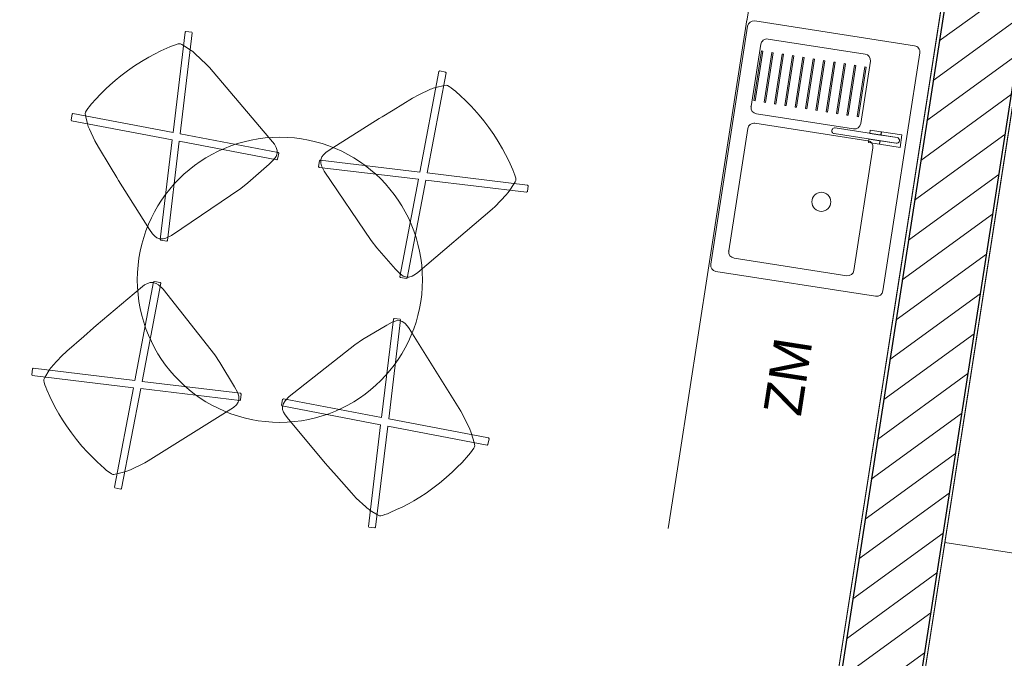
# Model space of a CAD drawing. Header units: metres. Extents: x 5509548 to 5517943, y 5680530 to 5684871.
# Tile 95 of 124: x 5516181.97 to 5516185.07, y 5683287.38 to 5683289.4. Entities that reach past the tile are written whole.
import ezdxf
from ezdxf.enums import TextEntityAlignment as Align

# ---------------------------------------------------------------- set-up
doc = ezdxf.new("R2010")
doc.units = ezdxf.units.M
doc.linetypes.add('Przerywana', pattern=[240, 120, -120])
for name, color, linetype in [('Nowe_A-Meble-Jadalnia', 7, 'CONTINUOUS'), ('Nowe_A-Meble-Kuchnia', 7, 'CONTINUOUS'), ('Nowe_A-Meble-Sypialnia', 7, 'CONTINUOUS'), ('Nowe_A-Ściany-Wewnętrzne', 7, 'CONTINUOUS')]:
    doc.layers.add(name, color=color, linetype=linetype)
for name, color, linetype, lineweight in [('Nowe_A-Meble-Jadalnia_Nr_pióra__2', 8, 'CONTINUOUS', 13), ('Nowe_A-Meble-Jadalnia_Nr_pióra__4', 7, 'CONTINUOUS', 13), ('Nowe_A-Meble-Kuchnia_Nr_pióra__4', 7, 'CONTINUOUS', 13), ('Nowe_A-Meble-Sypialnia_Nr_pióra__4', 7, 'CONTINUOUS', 13), ('Nowe_A-Ściany-Wewnętrzne_Nr_pióra__27', 7, 'CONTINUOUS', 25), ('Nowe_A-Ściany-Wewnętrzne_Nr_pióra__47', 7, 'CONTINUOUS', 15)]:
    doc.layers.add(name, color=color, linetype=linetype, lineweight=lineweight)
doc.layers.add('Nowe_A-Meble-Kuchnia_Nr_pióra__86', color=7, linetype='CONTINUOUS', lineweight=13, true_color=0x5555ff)
doc.layers.add('Nowe_A-Strefy-Parter_Nr_pióra__94', color=7, linetype='CONTINUOUS', lineweight=13, true_color=0xe4ad2c)
doc.styles.add('STYL_AUTOMATYCZNY_2', font='arial.ttf')
pattern_1 = [(0, (0, 0), (0, 86.60254037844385), [0, -50]), (0, (25, 43.30126941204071), (0, 86.60254037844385), [0, -50])]

# ---------------------------------------------------------------- blocks, each defined once
blk = doc.blocks.new('Ściana_57', base_point=(72005.07224493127, -117042.597843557))
at = {"layer": 'Nowe_A-Ściany-Wewnętrzne', "linetype": 'Continuous', "lineweight": 0, "true_color": 0x000000}
h = blk.add_hatch(dxfattribs=at)
h.set_pattern_fill('Tynk', color=18, style=0, pattern_type=2)
h.set_pattern_definition(pattern_1)
h.paths.add_polyline_path([(71870.07224493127, -112387.5903842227), (71870.07224493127, -116907.597843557), (71880.07224493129, -116907.597843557), (71880.07224493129, -112387.5903842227)])
h = blk.add_hatch(dxfattribs=at)
h.set_pattern_fill('Bloczki_ceramiczne', color=18, style=0, pattern_type=2)
h.set_pattern_definition([(45, (0, 0), (-63.63960862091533, 63.63960862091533), [])])
h.paths.add_polyline_path([(71880.07224493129, -112652.5958496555), (71880.07224493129, -116907.597843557), (72130.07224493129, -116907.597843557), (72130.07224493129, -112652.5958496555)])
h = blk.add_hatch(dxfattribs=at)
h.set_pattern_fill('Tynk', color=18, style=0, pattern_type=2)
h.set_pattern_definition(pattern_1)
h.paths.add_polyline_path([(72130.07224493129, -112652.5958496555), (72130.07224493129, -116907.597843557), (72140.07224493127, -116907.597843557), (72140.07224493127, -112652.5958496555)])
at = {"layer": 'Nowe_A-Ściany-Wewnętrzne_Nr_pióra__27', "color": 7, "linetype": 'Continuous', "lineweight": 25}
for p, q in [((71880.07224493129, -112652.5958496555), (71880.07224493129, -116907.597843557)), ((72130.07224493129, -112652.5958496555), (72130.07224493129, -116907.597843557))]:
    blk.add_line(p, q, dxfattribs=at)
at = {"layer": 'Nowe_A-Ściany-Wewnętrzne_Nr_pióra__47', "color": 7, "linetype": 'Continuous', "lineweight": 15, "flags": 128}
for points in [[(71870.07224493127, -112387.5903842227), (71870.07224493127, -116907.597843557)], [(72140.07224493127, -116907.597843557), (72140.07224493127, -112652.5958496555)]]:
    blk.add_lwpolyline(points, dxfattribs=at)
blk = doc.blocks.new('Wbudowana zmywarka 27')
at = {"layer": 'Nowe_A-Meble-Kuchnia_Nr_pióra__4', "color": 7, "linetype": 'Continuous', "lineweight": 13}
for p, q in [((0, 600), (600, 600)), ((0, 0), (600, 0))]:
    blk.add_line(p, q, dxfattribs=at)
at = {"layer": 'Nowe_A-Meble-Kuchnia_Nr_pióra__86', "color": 173, "lineweight": 13, "true_color": 0x5555ff, "style": 'STYL_AUTOMATYCZNY_2'}
blk.add_attdef('txt', text='', height=120, dxfattribs=at).set_placement((300, 306.8571737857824), align=Align.MIDDLE_CENTER)
blk = doc.blocks.new('Biurko prostokątne 27')
at = {"layer": 'Nowe_A-Meble-Sypialnia_Nr_pióra__4', "color": 7, "linetype": 'Przerywana', "lineweight": 13}
for p, q in [((0, 684.9999999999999), (400, 684.9999999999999)), ((400, 684.9999999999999), (400, 0))]:
    blk.add_line(p, q, dxfattribs=at)
at = {"layer": 'Nowe_A-Meble-Sypialnia_Nr_pióra__4', "color": 7, "linetype": 'Continuous', "lineweight": 13, "flags": 128}
blk.add_lwpolyline([(0, 0), (1400, 0), (1400, 700), (0, 700)], close=True, dxfattribs=at)
blk = doc.blocks.new('Furniture_Chairs-Stools-Benches_Capdell_ICS-wood-chair')
at = {"layer": 'Nowe_A-Meble-Jadalnia_Nr_pióra__2', "color": 8, "linetype": 'Continuous', "lineweight": 13, "flags": 128}
for points in [[(1.63919, 256.2324), (-25.17237, 255.7175), (-47.94533999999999, 254.5457), (-70.23727000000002, 252.5397), (-87.16461000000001, 250.4799), (-112.0892, 246.6486), (-130.7919, 243.1955), (-153.2082, 238.5477), (-162.1134, 236.3299), (-170.0032, 233.9985), (-177.5066, 231.4137), (-182.9017, 228.9275), (-186.1, 226.7338), (-188.9624, 220.8837), (-199.5245, 195.6691), (-200.9033, 191.8118), (-202.236, 187.7255), (-203.4911, 183.3545), (-204.6254, 178.6386), (-212.2464000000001, 138.0933), (-215.1153, 116.2368), (-220.7376, 44.74842999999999), (-224.8017, 4.490387), (-225.7966, -6.989534), (-237.9326, -189.1456), (-238.7774, -205.9592), (-237.5427, -215.9207), (-234.8634, -224.0729), (-229.174, -231.8877), (-221.2378, -238.4173000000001), (-212.5685, -241.6336), (-193.7667, -244.8557), (70.08121, -254.8826000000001), (99.15836999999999, -253.4204000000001), (188.1275, -245.563), (207.1687, -243.0036), (220.0062, -239.2192000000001), (228.9134000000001, -232.7707), (233.6283, -225.9479), (237.7084, -216.1137), (238.7774, -204.4287), (238.5009, -194.5481), (216.0042, 112.25), (214.3402, 125.1887), (205.4552, 174.5314), (203.1922, 183.4025), (201.4675, 189.3808), (191.1853, 216.5887), (188.8152, 221.8983), (186.6668, 226.3054), (184.7739, 228.075), (180.4096, 230.4182), (171.8809, 233.6282), (162.7417, 236.2946), (153.6299, 238.6155), (123.7301, 244.5729), (101.1892, 248.4348000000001), (81.36465000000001, 251.1475), (55.00217, 253.9504), (28.12396, 255.5882)], [(-217.2828, 248.9389), (-220.2733, 249.2101), (-234.091, 236.3002), (-234.0234, 233.2982), (-13.45056, -2.784718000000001), (-229.7095, -234.5712), (-229.7751, -237.5732), (-215.9485000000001, -250.4736), (-212.9582, -250.2004), (2.227011, -19.56470000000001), (216.0696, -248.4442000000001), (219.0231, -248.6758), (232.8408, -235.7659), (232.8101, -232.8034), (17.893, -2.773881), (236.8019, 231.8528), (236.8306, 234.8153), (223.004, 247.7156), (220.0506, 247.4819), (2.215419, 14.00608)]]:
    blk.add_lwpolyline(points, close=True, dxfattribs=at)
blk = doc.blocks.new('Szafka narożna krótka 24')
at = {"layer": 'Nowe_A-Meble-Kuchnia_Nr_pióra__4', "color": 7, "linetype": 'Continuous', "lineweight": 13}
for p, q in [((0, 0), (0, 680.0000000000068)), ((0, 680.0000000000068), (1280, 680.0000000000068)), ((600, 0), (600, 79.99999999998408)), ((1280, 79.99999999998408), (600, 79.99999999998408))]:
    blk.add_line(p, q, dxfattribs=at)
blk = doc.blocks.new('Szafka stojąca 1D 24_3')
at = {"layer": 'Nowe_A-Meble-Kuchnia_Nr_pióra__4', "color": 7, "linetype": 'Continuous', "lineweight": 13}
for p, q in [((0, 599.9999999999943), (224.9999999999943, 599.9999999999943)), ((0, 0), (224.9999999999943, 0))]:
    blk.add_line(p, q, dxfattribs=at)
blk = doc.blocks.new('Stół okrągły 2 27')
at = {"layer": 'Nowe_A-Meble-Jadalnia_Nr_pióra__4', "color": 7, "linetype": 'Continuous', "lineweight": 13}
blk.add_circle((0, 0), 450, dxfattribs=at)
blk = doc.blocks.new('Szafka stojąca 2D 24')
at = {"layer": 'Nowe_A-Meble-Kuchnia_Nr_pióra__4', "color": 7, "linetype": 'Continuous', "lineweight": 13}
for p, q in [((0, 600.0000000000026), (800, 600.0000000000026)), ((461.0000000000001, 455.0000000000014), (70, 455.0000000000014)), ((50, 435.0000000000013), (50, 75.0000000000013)), ((481.0000000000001, 75.0000000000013), (481.0000000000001, 435.0000000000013)), ((730, 405.0000000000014), (531.0000000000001, 405.0000000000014)), ((511.0000000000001, 385.0000000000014), (511.0000000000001, 75.0000000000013)), ((710, 395.0000000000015), (551.0000000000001, 395.0000000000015)), ((551.0000000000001, 395.0000000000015), (551.0000000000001, 390.0000000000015)), ((551.0000000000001, 390.0000000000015), (710, 390.0000000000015)), ((710, 390.0000000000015), (710, 395.0000000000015)), ((750, 75.0000000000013), (750, 385.0000000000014)), ((710, 362.0000000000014), (551.0000000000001, 362.0000000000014)), ((551.0000000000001, 362.0000000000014), (551.0000000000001, 357.0000000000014)), ((551.0000000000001, 357.0000000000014), (710, 357.0000000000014)), ((710, 357.0000000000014), (710, 362.0000000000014)), ((710, 329.0000000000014), (551.0000000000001, 329.0000000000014)), ((551.0000000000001, 329.0000000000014), (551.0000000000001, 324.0000000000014)), ((551.0000000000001, 324.0000000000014), (710, 324.0000000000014)), ((710, 324.0000000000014), (710, 329.0000000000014)), ((710, 296.0000000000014), (551.0000000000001, 296.0000000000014)), ((551.0000000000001, 296.0000000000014), (551.0000000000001, 291.0000000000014)), ((551.0000000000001, 291.0000000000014), (710, 291.0000000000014)), ((710, 291.0000000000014), (710, 296.0000000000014)), ((710, 263.0000000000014), (551.0000000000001, 263.0000000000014)), ((551.0000000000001, 263.0000000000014), (551.0000000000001, 258.0000000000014)), ((551.0000000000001, 258.0000000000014), (710, 258.0000000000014)), ((710, 258.0000000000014), (710, 263.0000000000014)), ((710, 230.0000000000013), (551.0000000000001, 230.0000000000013)), ((551.0000000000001, 230.0000000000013), (551.0000000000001, 225.0000000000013)), ((551.0000000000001, 225.0000000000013), (710, 225.0000000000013)), ((710, 225.0000000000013), (710, 230.0000000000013)), ((710, 197.0000000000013), (551.0000000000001, 197.0000000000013)), ((551.0000000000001, 197.0000000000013), (551.0000000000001, 192.0000000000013)), ((551.0000000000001, 192.0000000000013), (710, 192.0000000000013)), ((710, 192.0000000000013), (710, 197.0000000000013)), ((710, 164.0000000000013), (551.0000000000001, 164.0000000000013)), ((551.0000000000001, 164.0000000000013), (551.0000000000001, 159.0000000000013)), ((551.0000000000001, 159.0000000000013), (710, 159.0000000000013)), ((710, 159.0000000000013), (710, 164.0000000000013)), ((710, 131.0000000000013), (551.0000000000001, 131.0000000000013)), ((551.0000000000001, 131.0000000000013), (551.0000000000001, 126.0000000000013)), ((551.0000000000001, 126.0000000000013), (710, 126.0000000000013)), ((710, 126.0000000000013), (710, 131.0000000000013)), ((710, 98.0000000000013), (551.0000000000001, 98.0000000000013)), ((551.0000000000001, 98.0000000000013), (551.0000000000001, 93.00000000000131)), ((710, 93.00000000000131), (710, 98.0000000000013)), ((551.0000000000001, 93.00000000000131), (710, 93.00000000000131)), ((710, 65.00000000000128), (551.0000000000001, 65.00000000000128)), ((551.0000000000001, 65.00000000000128), (551.0000000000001, 60.00000000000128)), ((710, 60.00000000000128), (710, 65.00000000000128)), ((70, 55.00000000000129), (461.0000000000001, 55.00000000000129)), ((531.0000000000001, 55.00000000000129), (730, 55.00000000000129)), ((551.0000000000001, 60.00000000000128), (710, 60.00000000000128)), ((0, 0), (800, 0))]:
    blk.add_line(p, q, dxfattribs=at)
at = {"layer": 'Nowe_A-Meble-Kuchnia_Nr_pióra__4', "color": 7, "linetype": 'Continuous', "lineweight": 13, "flags": 128}
for points in [[(20, 5.000000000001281), (780, 5.000000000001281, 0.4142135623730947), (800, 25.00000000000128), (800, 535.0000000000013, 0.414213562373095), (780, 555.0000000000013), (20, 555.0000000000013, 0.414213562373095), (0, 535.0000000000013), (0, 25.00000000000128, 0.414213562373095)], [(476.0338368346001, 474.0000000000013), (487.0000000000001, 474.0000000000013), (487.0000000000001, 525.0000000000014, -0.9999999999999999), (505.0000000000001, 525.0000000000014), (505.0000000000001, 474.0000000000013), (515.9661631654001, 474.0000000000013), (515.9661631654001, 539.0000000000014), (476.0338368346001, 539.0000000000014)], [(487.0000000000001, 327.1104776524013, 0.9999999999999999), (505.0000000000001, 327.1567353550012), (505.0000000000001, 525.0000000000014, 0.9999999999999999), (487.0000000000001, 525.0000000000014)]]:
    blk.add_lwpolyline(points, format="xyb", close=True, dxfattribs=at)
for points in [[(476.3038449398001, 438.0000000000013), (487.0000000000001, 438.0000000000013), (487.0000000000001, 473.0000000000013), (476.3038449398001, 473.0000000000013)], [(515.6961550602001, 438.0000000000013), (515.6961550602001, 473.0000000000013), (505.0000000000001, 473.0000000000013), (505.0000000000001, 438.0000000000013)]]:
    blk.add_lwpolyline(points, close=True, dxfattribs=at)
at = {"layer": 'Nowe_A-Meble-Kuchnia_Nr_pióra__4', "color": 7, "linetype": 'Continuous', "lineweight": 13}
blk.add_circle((268.0000000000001, 320.0000000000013), 30, dxfattribs=at)
for centre, radius, start, end in [((70.00000000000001, 435.0000000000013), 20.00000000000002, 90, 180), ((461.0000000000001, 435.0000000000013), 20.00000000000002, 0, 90), ((531.0000000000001, 385.0000000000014), 20.00000000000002, 90, 180), ((730, 385.0000000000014), 20.00000000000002, 0, 90), ((70, 75.0000000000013), 20, 180, 270), ((461.0000000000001, 75.00000000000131), 20.00000000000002, 270, 0), ((531.0000000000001, 75.00000000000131), 20.00000000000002, 180, 270), ((730, 75.00000000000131), 20.00000000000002, 270, 0)]:
    blk.add_arc(centre, radius, start, end, dxfattribs=at)
for p in [(70, 55.00000000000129), (531.0000000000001, 55.00000000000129)]:
    blk.add_point(p, dxfattribs=at)

msp = doc.modelspace()

# ---------------------------------------------------------------- linework, layer by layer
at = {"layer": 'Nowe_A-Strefy-Parter_Nr_pióra__94', "color": 42, "linetype": 'Continuous', "lineweight": 13, "true_color": 0xe4ad2c, "flags": 128}
for points in [[(5516184.959155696, 5683289.974009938), (5516183.51637639, 5683290.197822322), (5516183.516369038, 5683290.197774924), (5516182.562856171, 5683290.34568938), (5516182.470879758, 5683289.752774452), (5516182.337472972, 5683289.773469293), (5516182.711242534, 5683292.182911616), (5516181.095467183, 5683292.433513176), (5516180.122503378, 5683286.160244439), (5516184.267934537, 5683285.517301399)], [(5516187.556996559, 5683289.302933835), (5516185.185352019, 5683289.670768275), (5516184.534744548, 5683285.475920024), (5516186.906389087, 5683285.108085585)]]:
    msp.add_lwpolyline(points, close=True, dxfattribs=at)

# ---------------------------------------------------------------- block references
at = {"layer": 'Nowe_A-Meble-Jadalnia', "color": 7, "linetype": 'Continuous', "lineweight": 13, "yscale": 0.001}
for name, p, xscale, rotation in [('Furniture_Chairs-Stools-Benches_Capdell_ICS-wood-chair', (5516182.457787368, 5683289.030223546), 0.001, 36.18385189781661), ('Furniture_Chairs-Stools-Benches_Capdell_ICS-wood-chair', (5516183.24047991, 5683288.90883045), 0.001, 306.1838518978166), ('Stół okrągły 2 27', (5516182.788437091, 5683288.578180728), -0.001, 306.1838518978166), ('Furniture_Chairs-Stools-Benches_Capdell_ICS-wood-chair', (5516182.336394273, 5683288.247531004), -0.001, 126.1838518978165), ('Furniture_Chairs-Stools-Benches_Capdell_ICS-wood-chair', (5516183.119086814, 5683288.126137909), -0.001, 216.1838518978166)]:
    msp.add_blockref(name, p, dxfattribs=dict(at, xscale=xscale, rotation=rotation))
at = {"layer": 'Nowe_A-Meble-Kuchnia', "color": 7, "linetype": 'Continuous', "lineweight": 13, "yscale": 0.001}
for name, p, xscale, rotation in [('Szafka narożna krótka 24', (5516184.85493814, 5683289.302058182), -0.001, 351.1838518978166), ('Szafka stojąca 2D 24', (5516184.140181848, 5683288.608409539), -0.001, 261.1838518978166), ('Szafka stojąca 1D 24_3', (5516184.048223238, 5683288.015498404), 0.001, 261.1838518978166)]:
    msp.add_blockref(name, p, dxfattribs=dict(at, xscale=xscale, rotation=rotation))
at = {"layer": 'Nowe_A-Meble-Kuchnia', "color": 7, "linetype": 'Continuous', "lineweight": 13}
ref = msp.add_blockref('Wbudowana zmywarka 27', (5516184.048223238, 5683288.015498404), dxfattribs=dict(at, xscale=-0.001, yscale=0.001, rotation=261.1838518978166))
ref.add_attrib('txt', 'ZM', dxfattribs={"layer": 'Nowe_A-Meble-Kuchnia_Nr_pióra__86', "color": 173, "lineweight": 13, "true_color": 0x5555ff, "height": 0.12, "rotation": 81.18385189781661, "style": 'STYL_AUTOMATYCZNY_2'}).set_placement((5516184.39170907, 5683288.272750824), align=Align.MIDDLE_CENTER)
at = {"layer": 'Nowe_A-Meble-Sypialnia', "color": 7, "linetype": 'Continuous', "lineweight": 13, "xscale": -0.001, "yscale": 0.001, "rotation": 261.1838518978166}
msp.add_blockref('Biurko prostokątne 27', (5516184.672682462, 5683286.365286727), dxfattribs=at)
at = {"layer": 'Nowe_A-Ściany-Wewnętrzne', "color": 7, "lineweight": 25, "xscale": 0.001, "yscale": 0.001, "zscale": 0.001, "rotation": 351.1838518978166}
msp.add_blockref('Ściana_57', (5516184.380648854, 5683285.363205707), dxfattribs=at)

doc.saveas('drawing.dxf')
